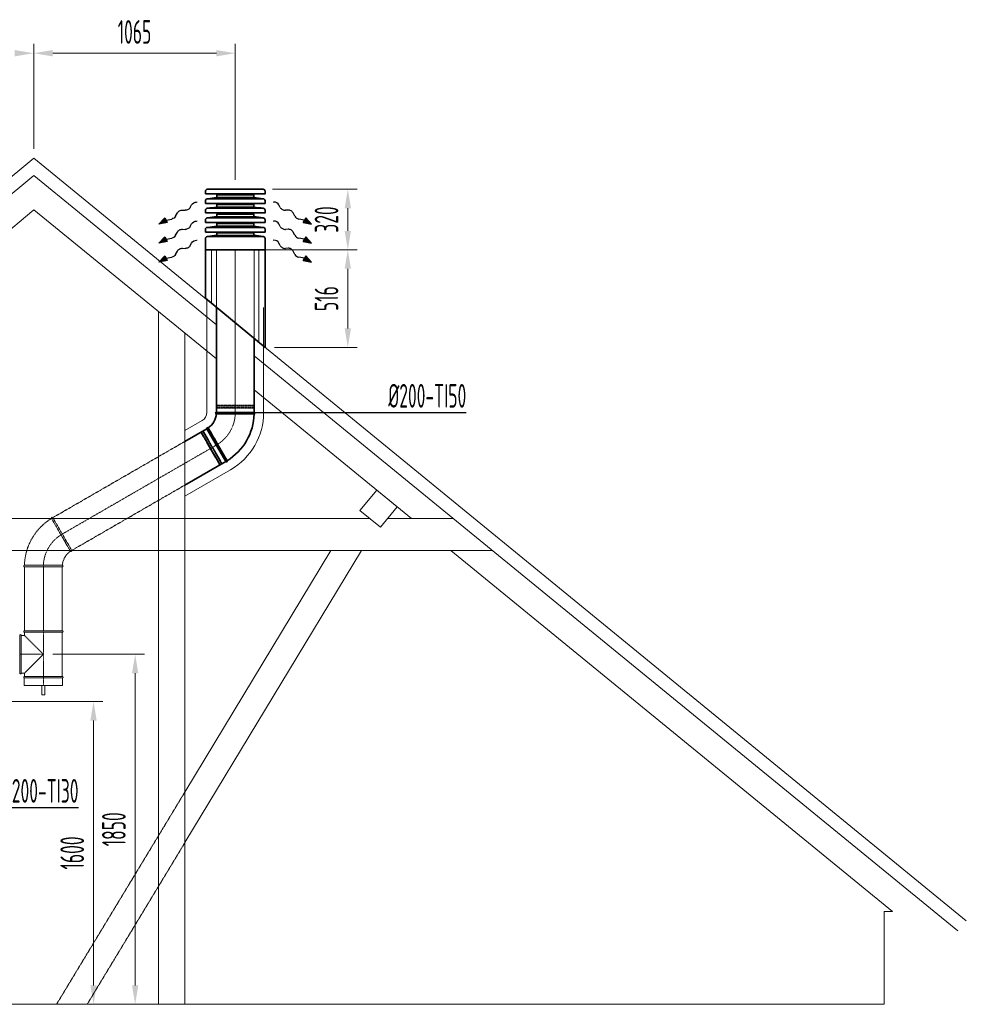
# Model space of a CAD drawing. Header units: millimetres. Extents: x 15940 to 92175, y -24684 to 227664.
# Tile 125 of 132: x 55117 to 60119, y 209939 to 215144. Entities that reach past the tile are written whole.
import ezdxf

# ---------------------------------------------------------------- set-up
doc = ezdxf.new("R2010")
doc.units = ezdxf.units.MM
doc.header["$LTSCALE"] = 0.05
for name, pattern in [('ACAD_ISO02W100', [15, 12, -3]), ('ACAD_ISO10W100', [18, 12, -3, 0, -3]), ('phl_thick', [0]), ('ČÁRKOVANÁ', [0.75, 0.5, -0.25])]:
    doc.linetypes.add(name, pattern=pattern)
for name, color, linetype, lineweight in [('VZT_0D EHA (VÝFUK)', 14, 'Continuous', 35), ('VZT_13 EHA (VÝFUK) - OBRYS', 14, 'Continuous', 35), ('VZT_14 EHA (VÝFUK) - OSA', 14, 'ACAD_ISO10W100', 5), ('VZT_16 EHA (VÝFUK) - SKRYTÉ', 14, 'ACAD_ISO02W100', 5), ('VZT_30 DISTRIBUČNÍ PRVKY - OBRYS', 1, 'Continuous', 35), ('VZT_50 POPIS - OBECNE', 7, 'Continuous', 13), ('VZT_60_KOTY - DIMENZE', 7, 'Continuous', 5), ('VZT_IZOLACE - TEPELNÁ', 6, 'IZOLACE TEPELNA', 5)]:
    doc.layers.add(name, color=color, linetype=linetype, lineweight=lineweight)
doc.layers.add('VZT_15 EHA (VÝFUK) - NETISK', color=8, linetype='ACAD_ISO02W100', lineweight=5, plot=False)
doc.styles.add('EVORA_125', font='isocp.shx', dxfattribs={"width": 0.6, "height": 125})
doc.styles.get("Standard").update_dxf_attribs({"font": 'arial.ttf'})
doc.linetypes.add('IZOLACE', pattern='A,0.00254,-2.54,[134,ltypeshp.shx,S=2.54,R=0,X=-2.54,Y=0],-5.08,[134,ltypeshp.shx,S=2.54,R=180,X=2.54,Y=0],-2.54', length=10.16254)
doc.linetypes.add('IZOLACE TEPELNA', pattern='A,12.7,-1.5,["T",Standard,S=2.54,R=0,X=0,Y=-1.27],-3', length=17.2)

msp = doc.modelspace()

# ---------------------------------------------------------------- linework, layer by layer
at = {"layer": 'VZT_0D EHA (VÝFUK)'}
for p, q in [((56098.5, 213927.2), (56098.5, 213671)), ((56413.5, 213411.3), (56413.5, 213927.2)), ((56098.5, 213671), (56413.5, 213411.3))]:
    msp.add_line(p, q, dxfattribs=at)
at = {"layer": 'VZT_13 EHA (VÝFUK) - OBRYS'}
for p, q in [((56156, 213068), (56156, 213623.6)), ((56156, 213621.8), (56156, 213623.2)), ((56356, 213068), (56356, 213458.7)), ((56156, 213068), (56356, 213068)), ((56256, 213060), (56356, 213060)), ((55989.8, 212914.3), (56106, 212981.4)), ((56206, 212808.2), (56106, 212981.4)), ((56162.9, 212898.9), (56213, 212812.2)), ((55989.8, 212683.4), (56206, 212808.2))]:
    msp.add_line(p, q, dxfattribs=at)
for centre, radius, start, end in [((56056, 213068), 100, 304.5812, 355.4188), ((56156, 213064), 4, 90, 265.4188), ((56056, 213068), 300, 301.5281, 358.4719), ((56356, 213064), 4, 270, 90), ((56109.5, 212983.4), 4, 34.5812, 210), ((56209.5, 212810.2), 4, 210, 30)]:
    msp.add_arc(centre, radius, start, end, dxfattribs=at)
for points, knots in [([(56155.7, 213060), (56155.7, 213060), (56157.9, 213060), (56166.9, 213060), (56173.8, 213060), (56191.6, 213060), (56202.3, 213060), (56226, 213060), (56238.9, 213060), (56253.3, 213060), (56254.6, 213060), (56256, 213060)], [315.294186, 315.294186, 315.294186, 315.294186, 351.735982, 351.735982, 390.710875, 390.710875, 429.832624, 429.832624, 468.991563, 468.991563, 473.053633, 473.053633, 473.053633, 473.053633]), ([(56162.9, 212898.9), (56156.6, 212909.8), (56150.4, 212920.6), (56138.4, 212941.3), (56132.9, 212950.9), (56123.5, 212967.2), (56119.7, 212973.7), (56114.4, 212982.9), (56113, 212985.3), (56112.8, 212985.6), (56112.8, 212985.7), (56112.8, 212985.7)], [157.533456, 157.533456, 157.533456, 157.533456, 195.393508, 195.393508, 234.551342, 234.551342, 273.721472, 273.721472, 312.806301, 312.806301, 315.294186, 315.294186, 315.294186, 315.294186])]:
    msp.add_open_spline(points, degree=3, knots=knots, dxfattribs=at)
at = {"layer": 'VZT_14 EHA (VÝFUK) - OSA', "ltscale": 5}
for p, q in [((56256, 213927.2), (56256, 213540.1)), ((56256, 213540.1), (56256, 213068)), ((56156, 212894.8), (55341.8, 212424.7)), ((55241.8, 212249.3), (55241.8, 211913.4))]:
    msp.add_line(p, q, dxfattribs=at)
at = {"layer": 'VZT_14 EHA (VÝFUK) - OSA', "ltscale": 0.3}
for p, q in [((55241.8, 212251.5), (55241.8, 212251.5)), ((55241.8, 211664.4), (55241.8, 211913.4)), ((55116.8, 211788.9), (55241.8, 211788.9))]:
    msp.add_line(p, q, dxfattribs=at)
at = {"layer": 'VZT_14 EHA (VÝFUK) - OSA'}
msp.add_line((55241.8, 211664.4), (55241.8, 211624.4), dxfattribs=at)
at = {"layer": 'VZT_14 EHA (VÝFUK) - OSA', "ltscale": 0.3}
msp.add_lwpolyline([(56256, 213068), (56256, 213068, -0.267949), (56156, 212894.8, -0.267949)], format="xyb", dxfattribs=at)
msp.add_arc((55441.8, 212251.5), 200, 120, 180, dxfattribs=at)
at = {"layer": 'VZT_15 EHA (VÝFUK) - NETISK', "ltscale": 0.4}
for p, q in [((56156, 213101.5), (56356, 213101.5)), ((56156, 213101), (56156, 213101.5)), ((56156, 213101), (56356, 213101)), ((56156, 213094), (56356, 213094)), ((56156, 213093.5), (56156, 213094)), ((56156, 213093.5), (56356, 213093.5)), ((56157, 213106), (56355, 213106)), ((56157, 213102), (56157, 213106)), ((56157, 213102), (56355, 213102)), ((56157, 213090), (56355, 213090)), ((56157, 213068), (56157, 213090)), ((56158, 213101.5), (56158, 213102)), ((56158, 213094), (56158, 213101)), ((56158, 213090), (56158, 213093.5)), ((56354, 213101.5), (56354, 213102)), ((56354, 213094), (56354, 213101)), ((56354, 213090), (56354, 213093.5)), ((56355, 213102), (56355, 213106)), ((56355, 213068), (56355, 213090)), ((56356, 213101), (56356, 213101.5)), ((56356, 213093.5), (56356, 213094)), ((56087.5, 212969.5), (56106.5, 212980.5)), ((56073.6, 212961.5), (56077.1, 212963.5)), ((56073.6, 212961.5), (56172.6, 212790)), ((56077, 212964.6), (56077.5, 212964.9)), ((56077, 212964.6), (56177, 212791.4)), ((56077.1, 212963.5), (56176.1, 212792)), ((56077.5, 212964.9), (56177.5, 212791.7)), ((56077.6, 212962.7), (56078, 212962.9)), ((56078.5, 212963.2), (56084.5, 212966.7)), ((56083.5, 212968.4), (56084, 212968.6)), ((56083.5, 212968.4), (56183.5, 212795.2)), ((56084, 212968.6), (56184, 212795.4)), ((56085, 212966.9), (56088, 212968.7)), ((56087.5, 212969.5), (56186.5, 212798)), ((56172.6, 212790), (56176.1, 212792)), ((56175.6, 212792.9), (56176, 212793.2)), ((56176.5, 212793.4), (56182.5, 212796.9)), ((56177, 212791.4), (56177.5, 212791.7)), ((56183, 212797.2), (56186, 212798.9)), ((56183.5, 212795.2), (56184, 212795.4)), ((56186.5, 212798), (56205.5, 212809))]:
    msp.add_line(p, q, dxfattribs=at)
at = {"layer": 'VZT_16 EHA (VÝFUK) - SKRYTÉ', "ltscale": 5}
for p, q in [((56156, 213623.2), (56156, 213927.2)), ((56356, 213456.9), (56356, 213927.2)), ((55291.8, 212511.3), (55989.8, 212914.3)), ((55391.8, 212338.1), (55989.8, 212683.4)), ((55334.9, 212420.6), (55284.8, 212507.3)), ((55291.8, 212511.3), (55391.8, 212338.1)), ((55241.9, 212259.5), (55141.8, 212259.5)), ((55341.8, 212251.5), (55141.8, 212251.5)), ((55141.8, 211913.4), (55141.8, 212251.5)), ((55341.8, 211913.4), (55341.8, 212251.5)), ((55116.8, 211888.9), (55116.8, 211688.9)), ((55124.8, 211688.9), (55124.8, 211888.9)), ((55141.8, 211888.9), (55124.8, 211888.9)), ((55341.8, 211913.4), (55141.8, 211913.4)), ((55141.8, 211905.4), (55341.8, 211905.4)), ((55141.8, 211888.9), (55141.8, 211905.4)), ((55241.8, 211788.9), (55141.8, 211888.9)), ((55341.8, 211672.4), (55341.8, 211905.4)), ((55141.8, 211688.9), (55241.8, 211788.9)), ((55141.8, 211688.9), (55124.8, 211688.9)), ((55141.8, 211672.4), (55141.8, 211688.9)), ((55140.8, 211664.4), (55342.8, 211664.4)), ((55140.8, 211664.4), (55140.8, 211624.4)), ((55140.8, 211624.4), (55342.8, 211624.4)), ((55341.8, 211672.4), (55141.8, 211672.4)), ((55141.8, 211664.4), (55341.8, 211664.4)), ((55233.8, 211574.4), (55233.8, 211624.4)), ((55249.8, 211624.4), (55249.8, 211574.4)), ((55342.8, 211664.4), (55342.8, 211624.4)), ((55249.8, 211574.4), (55233.8, 211574.4))]:
    msp.add_line(p, q, dxfattribs=at)
for centre, radius, start, end in [((55441.8, 212251.5), 300, 121.5281, 178.4719), ((55288.3, 212509.3), 4, 30, 210), ((55441.8, 212251.5), 100, 124.5812, 175.4188), ((55388.3, 212336.1), 4, 214.5812, 30), ((55141.8, 212255.5), 4, 90, 270), ((55341.8, 212255.5), 4, 270, 85.4188), ((55120.8, 211888.9), 4, 0, 180), ((55141.8, 211909.4), 4, 90, 270), ((55341.8, 211909.4), 4, 270, 90), ((55120.8, 211688.9), 4, 180, 0), ((55141.8, 211668.4), 4, 90, 270), ((55341.8, 211668.4), 4, 270, 90)]:
    msp.add_arc(centre, radius, start, end, dxfattribs=at)
for points, knots in [([(55334.9, 212420.6), (55341.2, 212409.7), (55347.4, 212398.8), (55359.4, 212378.2), (55364.9, 212368.5), (55374.3, 212352.2), (55378.1, 212345.7), (55383.4, 212336.6), (55384.8, 212334.1), (55385, 212333.8), (55385, 212333.8), (55385, 212333.8)], [157.533456, 157.533456, 157.533456, 157.533456, 195.393508, 195.393508, 234.551342, 234.551342, 273.721472, 273.721472, 312.806301, 312.806301, 315.294186, 315.294186, 315.294186, 315.294186]), ([(55342.1, 212259.4), (55342.1, 212259.4), (55339.9, 212259.4), (55330.9, 212259.4), (55324, 212259.4), (55306.2, 212259.5), (55295.5, 212259.5), (55271.8, 212259.5), (55259, 212259.5), (55244.6, 212259.5), (55243.2, 212259.5), (55241.9, 212259.5)], [315.294186, 315.294186, 315.294186, 315.294186, 351.735982, 351.735982, 390.710875, 390.710875, 429.832624, 429.832624, 468.991563, 468.991563, 473.053633, 473.053633, 473.053633, 473.053633])]:
    msp.add_open_spline(points, degree=3, knots=knots, dxfattribs=at)
at = {"layer": 'VZT_30 DISTRIBUČNÍ PRVKY - OBRYS', "linetype": 'phl_thick'}
for points in [[(56098.4, 214222.8), (56098.4, 214237.1, -0.414214), (56108.5, 214247.2), (56403.6, 214247.2, -0.414214), (56413.7, 214237.1), (56413.7, 214222.8)], [(56098.4, 214172.4), (56098.4, 214186.7, -0.414214), (56108.5, 214196.8), (56403.6, 214196.8, -0.414214), (56413.7, 214186.7), (56413.7, 214172.4)], [(56098.4, 214122), (56098.4, 214136.3, -0.414214), (56108.5, 214146.4), (56403.6, 214146.4, -0.414214), (56413.7, 214136.3), (56413.7, 214122)], [(56098.4, 214071.6), (56098.4, 214085.9, -0.414214), (56108.5, 214096), (56403.6, 214096, -0.414214), (56413.7, 214085.9), (56413.7, 214071.6)], [(56098.4, 214021.2), (56098.4, 214035.5, -0.414214), (56108.5, 214045.6), (56403.6, 214045.6, -0.414214), (56413.7, 214035.5), (56413.7, 214021.2)]]:
    msp.add_lwpolyline(points, format="xyb", close=True, dxfattribs=at)
for points in [[(56158.8, 214202.8), (56158.8, 214216.9), (56353.3, 214216.9), (56353.3, 214202.8)], [(56158.8, 214152.4), (56158.8, 214166.5), (56353.3, 214166.5), (56353.3, 214152.4)], [(56158.8, 214102), (56158.8, 214116.1), (56353.3, 214116.1), (56353.3, 214102)], [(56158.8, 214051.6), (56158.8, 214065.7), (56353.3, 214065.7), (56353.3, 214051.6)], [(56353.2, 214003.2), (56353.2, 214017.3), (56158.9, 214017.3), (56158.9, 214003.2)]]:
    msp.add_lwpolyline(points, close=True, dxfattribs=at)
msp.add_lwpolyline([(56098.5, 213987.1), (56098.5, 213927.2), (56413.5, 213927.2), (56413.5, 213987.1, 0.414214), (56403.4, 213997.2), (56108.7, 213997.2, 0.414214), (56098.5, 213987.1)], format="xyb", dxfattribs=at)
for centre, start, end in [((56212.7, 213540.3), 94.6512, 99.003), ((56299.4, 213540.3), 80.997, 85.3488), ((56212.7, 213489.9), 94.6512, 99.003), ((56299.4, 213489.9), 80.997, 85.3488), ((56212.7, 213439.5), 94.6512, 99.003), ((56299.4, 213439.5), 80.997, 85.3488), ((56212.7, 213389.1), 94.6512, 99.003), ((56299.4, 213389.1), 80.997, 85.3488), ((56212.8, 213340.7), 94.6512, 99.003), ((56299.3, 213340.7), 80.997, 85.3488)]:
    msp.add_arc(centre, 664.7, start, end, dxfattribs=at)
at = {"layer": 'VZT_50 POPIS - OBECNE', "linetype": 'phl_thick'}
for p, q in [((55191, 214461), (55191, 215016.3)), ((55191, 214461), (55191, 215016.3)), ((56256, 214297.2), (56256, 215016.3)), ((55291, 214966.3), (56156, 214966.3)), ((56453.6, 214247.2), (56900.7, 214247.2)), ((56850.7, 214027.2), (56850.7, 214147.2)), ((56406, 213927.2), (56900.7, 213927.2)), ((56463.5, 213927.2), (56900.7, 213927.2)), ((56850.7, 213511.3), (56850.7, 213827.2)), ((56156, 213622.5), (56156, 213068)), ((56463.5, 213411.3), (56900.7, 213411.3)), ((56106, 212981.4), (55989.8, 212914.3)), ((55291.8, 211788.9), (55776.9, 211788.9)), ((55726.9, 210038.9), (55726.9, 211688.9)), ((55015.9, 211538.9), (55556.9, 211538.9)), ((55506.9, 210038.9), (55506.9, 211438.9))]:
    msp.add_line(p, q, dxfattribs=at)
at = {"layer": 'VZT_50 POPIS - OBECNE', "color": 8, "linetype": 'phl_thick'}
for p, q in [((55191, 214411), (50362.5, 210396.1)), ((55191, 214411), (60119.2, 210380.9)), ((50407.4, 210342), (55191.4, 214319.8)), ((55191.4, 214319.8), (56156, 213531)), ((55192.2, 214138.8), (50730.8, 210429.2)), ((56156, 213350.6), (55192.2, 214138.8)), ((55850.9, 209938.9), (55850.9, 213600.1)), ((55989.8, 209938.9), (55989.8, 213486.5)), ((56356, 213367.4), (60074.6, 210326.5)), ((57187, 212507.5), (56356, 213187)), ((56915.1, 212549), (57003.8, 212657.3)), ((57003.8, 212657.3), (57112.1, 212568.7)), ((57112.1, 212568.7), (57023.5, 212460.3)), ((55989.8, 212507.5), (56965.8, 212507.5)), ((57023.5, 212460.3), (56915.1, 212549)), ((57062.1, 212507.5), (57408.1, 212507.5)), ((55989.8, 212337.5), (57616, 212337.5)), ((56923.4, 212337.5), (55989.8, 210793.4)), ((55989.8, 211061), (56761.6, 212337.5)), ((59728.4, 210429.2), (57394.9, 212337.5)), ((55850.9, 209938.9), (55850.9, 212208.9)), ((59685.1, 209938.9), (59685.1, 210429.2)), ((59685.1, 210429.2), (59728.4, 210429.2)), ((50955.2, 209938.9), (59685.1, 209938.9))]:
    msp.add_line(p, q, dxfattribs=at)
at = {"layer": 'VZT_50 POPIS - OBECNE'}
for p, q in [((56051.5, 214179.8), (56055.1, 214179.7)), ((56460.6, 214179.8), (56457, 214179.7)), ((56051.5, 214079), (56055.1, 214078.9)), ((56460.6, 214079), (56457, 214078.9)), ((56051.5, 213978.2), (56055.1, 213978.1)), ((56460.6, 213978.2), (56457, 213978.1))]:
    msp.add_line(p, q, dxfattribs=at)
at = {"layer": 'VZT_50 POPIS - OBECNE', "color": 0, "lineweight": -2}
for p, q in [((55940.8, 214104.5), (55950, 214121.8)), ((55977, 214136.9), (55991.3, 214135.9)), ((56018.3, 214151.1), (56025.5, 214164.6)), ((56493.8, 214151.1), (56486.6, 214164.6)), ((56535.1, 214136.9), (56520.8, 214135.9)), ((56571.2, 214104.5), (56562.1, 214121.8)), ((55852.8, 214062.9), (55883.5, 214096.1)), ((55897.1, 214071.7), (55852.8, 214062.9)), ((55883.5, 214096.1), (55890.3, 214083.9)), ((55890.3, 214083.9), (55920, 214089.8)), ((55897.1, 214071.7), (55890.3, 214083.9)), ((56621.8, 214083.9), (56592.1, 214089.8)), ((56615, 214071.7), (56621.8, 214083.9)), ((56615, 214071.7), (56659.3, 214062.9)), ((56628.6, 214096.1), (56621.8, 214083.9)), ((56659.3, 214062.9), (56628.6, 214096.1)), ((55940.8, 214003.7), (55950, 214021)), ((55977, 214036.1), (55991.3, 214035.1)), ((56018.3, 214050.3), (56025.5, 214063.8)), ((56493.8, 214050.3), (56486.6, 214063.8)), ((56535.1, 214036.1), (56520.8, 214035.1)), ((56571.2, 214003.7), (56562.1, 214021)), ((55852.8, 213962.1), (55883.5, 213995.3)), ((55897.1, 213970.9), (55852.8, 213962.1)), ((55883.5, 213995.3), (55890.3, 213983.1)), ((55890.3, 213983.1), (55920, 213989)), ((55897.1, 213970.9), (55890.3, 213983.1)), ((56621.8, 213983.1), (56592.1, 213989)), ((56615, 213970.9), (56621.8, 213983.1)), ((56615, 213970.9), (56659.3, 213962.1)), ((56628.6, 213995.3), (56621.8, 213983.1)), ((56659.3, 213962.1), (56628.6, 213995.3)), ((55940.8, 213902.9), (55950, 213920.2)), ((55977, 213935.3), (55991.3, 213934.3)), ((56018.3, 213949.5), (56025.5, 213963)), ((56493.8, 213949.5), (56486.6, 213963)), ((56535.1, 213935.3), (56520.8, 213934.3)), ((56571.2, 213902.9), (56562.1, 213920.2)), ((55852.8, 213861.3), (55883.5, 213894.5)), ((55897.1, 213870.1), (55852.8, 213861.3)), ((55883.5, 213894.5), (55890.3, 213882.3)), ((55890.3, 213882.3), (55920, 213888.2)), ((55897.1, 213870.1), (55890.3, 213882.3)), ((56621.8, 213882.3), (56592.1, 213888.2)), ((56615, 213870.1), (56621.8, 213882.3)), ((56615, 213870.1), (56659.3, 213861.3)), ((56628.6, 213894.5), (56621.8, 213882.3)), ((56659.3, 213861.3), (56628.6, 213894.5))]:
    msp.add_line(p, q, dxfattribs=at)
at = {"layer": 'VZT_50 POPIS - OBECNE', "color": 8, "linetype": 'ČÁRKOVANÁ', "ltscale": 100}
for p, q in [((54710.3, 212507.5), (55989.8, 212507.5)), ((54710.3, 212337.5), (55989.8, 212337.5)), ((55311.4, 209938.9), (55989.8, 211061)), ((55989.8, 210793.4), (55473.2, 209938.9))]:
    msp.add_line(p, q, dxfattribs=at)
at = {"layer": 'VZT_50 POPIS - OBECNE', "linetype": 'phl_thick'}
msp.add_arc((56056, 213068), 100, 300, 0, dxfattribs=at)
at = {"layer": 'VZT_50 POPIS - OBECNE', "color": 0, "lineweight": -2, "extrusion": (0, 0, -1)}
for centre, start_param, end_param in [((56043.5, 214164), 0.766537, 2.320574), ((55968, 214121.2), 0.766537, 2.375056), ((56000.3, 214151.6), 3.908129, 5.516649), ((55922.8, 214105.1), 3.908129, 5.191299), ((56043.5, 214063.3), 0.766537, 2.320574), ((55968, 214020.4), 0.766537, 2.375056), ((56000.3, 214050.8), 3.908129, 5.516649), ((55922.8, 214004.3), 3.908129, 5.191299), ((56043.5, 213962.5), 0.766537, 2.320574), ((55968, 213919.6), 0.766537, 2.375056), ((56000.3, 213950), 3.908129, 5.516649), ((55922.8, 213903.5), 3.908129, 5.191299)]:
    msp.add_ellipse(centre, major_axis=(-18.8, -10.5), ratio=0.625, start_param=start_param, end_param=end_param, dxfattribs=at)
at = {"layer": 'VZT_50 POPIS - OBECNE', "color": 0, "lineweight": -2}
for centre, start_param, end_param in [((56468.6, 214164), 0.766537, 2.320574), ((56511.8, 214151.6), 3.908129, 5.516649), ((56544.1, 214121.2), 0.766537, 2.375056), ((56468.6, 214063.3), 0.766537, 2.320574), ((56589.3, 214105.1), 3.908129, 5.191299), ((56511.8, 214050.8), 3.908129, 5.516649), ((56544.1, 214020.4), 0.766537, 2.375056), ((56468.6, 213962.5), 0.766537, 2.320574), ((56589.3, 214004.3), 3.908129, 5.191299), ((56511.8, 213950), 3.908129, 5.516649), ((56544.1, 213919.6), 0.766537, 2.375056), ((56589.3, 213903.5), 3.908129, 5.191299)]:
    msp.add_ellipse(centre, major_axis=(18.8, -10.5), ratio=0.625, start_param=start_param, end_param=end_param, dxfattribs=at)
at = {"layer": 'VZT_50 POPIS - OBECNE', "linetype": 'phl_thick'}
for points in [[(55091, 214983), (55091, 214949.6), (55191, 214966.3)], [(55291, 214983), (55291, 214949.6), (55191, 214966.3)], [(56156, 214983), (56156, 214949.6), (56256, 214966.3)], [(56834.1, 214147.2), (56867.4, 214147.2), (56850.7, 214247.2)], [(56834.1, 214027.2), (56867.4, 214027.2), (56850.7, 213927.2)], [(56834.1, 213827.2), (56867.4, 213827.2), (56850.7, 213927.2)], [(56834.1, 213511.3), (56867.4, 213511.3), (56850.7, 213411.3)], [(55710.3, 211688.9), (55743.6, 211688.9), (55726.9, 211788.9)], [(55490.3, 211438.9), (55523.6, 211438.9), (55506.9, 211538.9)], [(55490.3, 210038.9), (55523.6, 210038.9), (55506.9, 209938.9)], [(55710.3, 210038.9), (55743.6, 210038.9), (55726.9, 209938.9)]]:
    msp.add_solid(points, dxfattribs=at)
at = {"layer": 'VZT_50 POPIS - OBECNE', "color": 0, "lineweight": -2}
for points in [[(55897.1, 214071.7), (55883.5, 214096.1), (55852.8, 214062.9)], [(56615, 214071.7), (56628.6, 214096.1), (56659.3, 214062.9)], [(55897.1, 213970.9), (55883.5, 213995.3), (55852.8, 213962.1)], [(56615, 213970.9), (56628.6, 213995.3), (56659.3, 213962.1)], [(55897.1, 213870.1), (55883.5, 213894.5), (55852.8, 213861.3)], [(56615, 213870.1), (56628.6, 213894.5), (56659.3, 213861.3)]]:
    msp.add_solid(points, dxfattribs=at)
at = {"layer": 'VZT_60_KOTY - DIMENZE', "linetype": 'ByBlock', "lineweight": -2}
msp.add_line((56934.2, 213068), (56984.2, 213068), dxfattribs=at)
for points in [[(56355, 213068), (56934.2, 213068)], [(56984.2, 213068), (57476.8, 213068)], [(54822.6, 210979.6), (55427.6, 210979.6)]]:
    msp.add_lwpolyline(points, dxfattribs=at)
at = {"layer": 'VZT_IZOLACE - TEPELNÁ', "linetype": 'IZOLACE'}
for p, q in [((56131, 213644), (56131, 213927.2)), ((56381, 213436.1), (56381, 213927.2))]:
    msp.add_line(p, q, dxfattribs=at)
at = {"layer": 'VZT_IZOLACE - TEPELNÁ', "ltscale": 10}
for p, q in [((56106, 213662.7), (56106, 213068)), ((56406, 213622.5), (56406, 213068)), ((56081, 213024.7), (55989.8, 212972)), ((56231, 212764.9), (55989.8, 212625.6))]:
    msp.add_line(p, q, dxfattribs=at)
for radius in [50, 350]:
    msp.add_arc((56056, 213068), radius, 300, 360, dxfattribs=at)

# ---------------------------------------------------------------- texts
at = {"layer": 'VZT_50 POPIS - OBECNE', "linetype": 'phl_thick', "insert": (55723.5, 215078.8), "char_height": 125, "attachment_point": 5, "style": 'EVORA_125'}
msp.add_mtext('\\A1;1065', dxfattribs=at)
at = {"layer": 'VZT_50 POPIS - OBECNE', "linetype": 'phl_thick', "char_height": 125, "attachment_point": 5, "rotation": 90, "style": 'EVORA_125'}
for s, insert in [('\\A1;320', (56738.2, 214087.2)), ('\\A1;516', (56738.2, 213669.2)), ('\\A1;1850', (55614.4, 210863.9)), ('\\A1;1600', (55394.4, 210738.9))]:
    msp.add_mtext(s, dxfattribs=dict(at, insert=insert))
at = {"layer": 'VZT_60_KOTY - DIMENZE', "linetype": 'phl_thick', "char_height": 125, "attachment_point": 3, "style": 'EVORA_125'}
for s, insert in [('%%C200-TI50', (57476.8, 213218)), ('4*%%C200-TI30', (55427.6, 211129.6))]:
    msp.add_mtext(s, dxfattribs=dict(at, insert=insert))

doc.saveas('drawing.dxf')
